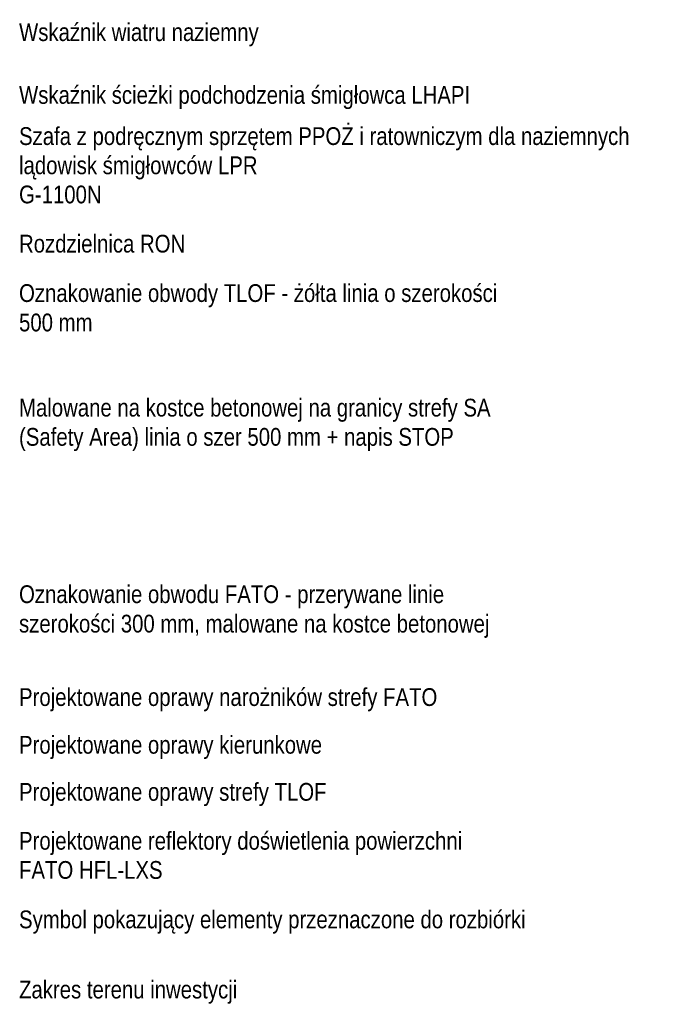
# Model space of a CAD drawing. Header units: metres. Extents: x -1013 to 1493497, y -5789518 to 1032.
# Tile 5 of 73: x 1492342 to 1492353, y -5789518 to -5789501. Entities that reach past the tile are written whole.
import ezdxf

# ---------------------------------------------------------------- set-up
doc = ezdxf.new("R2010")
doc.units = ezdxf.units.M
doc.header["$MEASUREMENT"] = 0
doc.layers.add('710-L Legendy opisy1', color=7, linetype='Continuous', lineweight=13)
doc.styles.add('STYL_AUTOMATYCZNY_3', font='ARIALN.TTF')

msp = doc.modelspace()

# ---------------------------------------------------------------- texts
at = {"layer": '710-L Legendy opisy1', "color": 7, "linetype": 'Continuous', "lineweight": 13, "char_height": 0.3, "attachment_point": 1, "style": 'STYL_AUTOMATYCZNY_3'}
for s, insert in [('\\A1;{\\pql;\\fArial Narrow|b0|i0|c238|p0;\\W1.000000;Wskaźnik wiatru\\fArial Narrow|b0|i0|c238|p0;\\W1.000000; naziemny}', (1492341.8197, -5789501.1622)), ('\\A1;{\\pql;\\fArial Narrow|b0|i0|c238|p0;\\W1.000000;Wskaźnik ś\\fArial Narrow|b0|i0|c238|p0;\\W1.000000;cieżki podchodzenia śmigłowca LHAPI}', (1492341.8197, -5789502.2219)), ('\\A1;{\\pql;\\fArial Narrow|b0|i0|c238|p0;\\W1.000000;Rozdzielnica RON}', (1492341.8197, -5789504.7336)), ('\\A1;{\\pql;\\fArial Narrow|b0|i0|c238|p0;\\W1.000000;Projektowane oprawy\\fArial Narrow|b0|i0|c238|p0;\\W1.000000; narożników strefy FATO}', (1492341.8197, -5789512.3892)), ('\\A1;{\\pql;\\fArial Narrow|b0|i0|c238|p0;\\W1.000000;Projektowane oprawy \\fArial Narrow|b0|i0|c238|p0;\\W1.000000;kierunkowe}', (1492341.8197, -5789513.1946)), ('\\A1;{\\pql;\\fArial Narrow|b0|i0|c238|p0;\\W1.000000;Projektowane oprawy \\fArial Narrow|b0|i0|c238|p0;\\W1.000000;strefy TLOF}', (1492341.8197, -5789513.9892)), ('\\A1;{\\pql;\\fArial Narrow|b0|i0|c238|p0;\\W1.000000;Symbol pokazujący elementy przeznaczone do rozbiórki}', (1492341.8197, -5789516.1432)), ('\\A1;{\\pql;\\fArial Narrow|b0|i0|c238|p0;\\W1.000000;Zakres terenu inwestycji}', (1492341.8197, -5789517.3277))]:
    msp.add_mtext(s, dxfattribs=dict(at, insert=insert))
for s, insert, width, line_spacing_factor in [('\\A1;{\\pql;\\fArial Narrow|b0|i0|c238|p0;\\W1.000000;Szafa z podręcznym sprzętem PPOŻ i ratowniczym \\fArial Narrow|b0|i0|c238|p0;\\W1.000000;dla naziemnych lądowisk śmigłowców LPR\\P\\pql;\\fArial Narrow|b0|i0|c238|p0;\\W1.000000;G-1100\\fArial Narrow|b0|i0|c238|p0;\\W1.000000;N}', (1492341.8197, -5789502.9176), 10.298892, 0.985246), ('\\A1;{\\pql;\\fArial Narrow|b0|i0|c238|p0;\\W1.000000;Oznakowanie obwody TLOF - żółta linia o szerokości 500 mm}', (1492341.8197, -5789505.5679), 8.307365, 0.992815), ('\\A1;{\\pql;\\fArial Narrow|b0|i0|c238|p0;\\W1.000000;Malowane na kostce betonowej na granicy strefy \\fArial Narrow|b0|i0|c238|p0;\\W1.000000;SA (Safety Area)\\fArial Narrow|b0|i0|c238|p0;\\W1.000000; linia o szer 500 mm + napis STOP}', (1492341.8197, -5789507.502), 8.294328, 0.987211), ('\\A1;{\\pql;\\fArial Narrow|b0|i0|c238|p0;\\W1.000000;Oznakowanie obwodu FATO - przerywane linie szerokości 300 mm, malowane na kostce betonowej }', (1492341.8197, -5789510.652), 8.489464, 0.993769), ('\\A1;{\\pql;\\fArial Narrow|b0|i0|c238|p0;\\W1.000000;Projektowane reflektory \\fArial Narrow|b0|i0|c238|p0;\\W1.000000;doświetlenia powierzchni FATO HFL-LXS}', (1492341.8197, -5789514.8155), 8.119929, 0.984682)]:
    msp.add_mtext(s, dxfattribs=dict(at, insert=insert, width=width, line_spacing_factor=line_spacing_factor))

doc.saveas('drawing.dxf')
